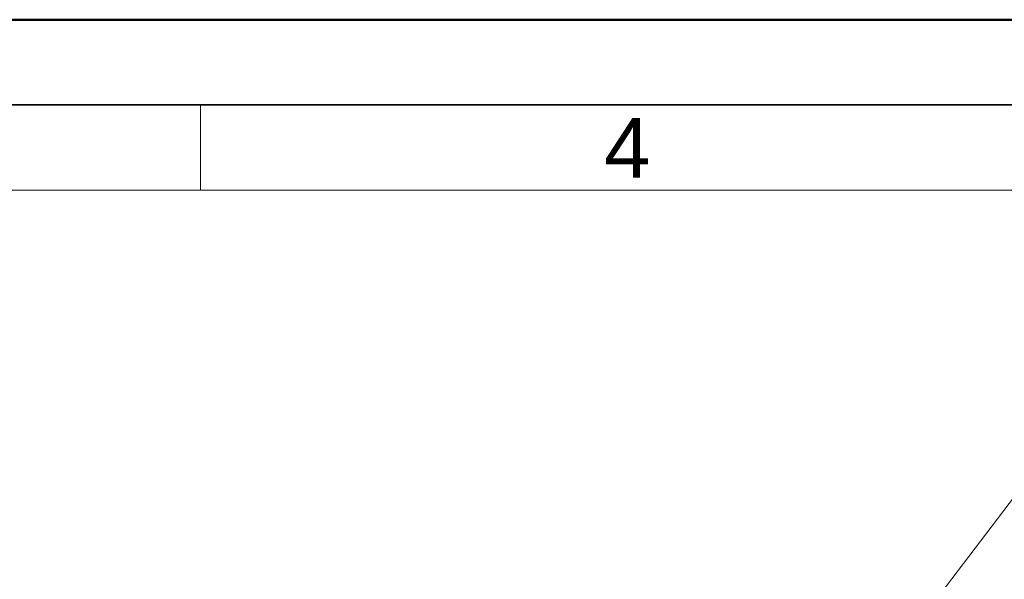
# Model space of a CAD drawing. Header units: millimetres. Extents: x 0 to 420, y 0 to 297.
# Tile 14 of 37: x 150 to 208, y 264 to 297. Entities that reach past the tile are written whole.
import ezdxf

# ---------------------------------------------------------------- set-up
doc = ezdxf.new("R2010")
doc.units = ezdxf.units.MM
doc.layers.get('0').update_dxf_attribs({"lineweight": 25})
doc.layers.add('001', color=7, linetype='Continuous', lineweight=50)
doc.layers.add('Symbol (ISO)', color=7, linetype='Continuous', lineweight=18)
doc.layers.add('Symbole(DIN)', color=3, linetype='Continuous', lineweight=25, true_color=0x00ff00)
doc.styles.add('Aktuell-DIN', font='arial.ttf')
doc.styles.add('Notiztext (DIN)', font='isocpeur.ttf')
doc.dimstyles.new('Standard - Methode 2a (DIN)$7', dxfattribs={"dimtxt": 3.5, "dimasz": 2.5, "dimexe": 3.175, "dimexo": 0.8, "dimgap": 0.8, "dimtad": 1, "dimtih": 1, "dimtoh": 1, "dimrnd": 1e-08, "dimtxsty": 'Notiztext (DIN)', "dimcen": 0.09, "dimdle": 10, "dimclrd": 256, "dimclre": 256, "dimclrt": 256, "dimazin": 2, "dimtfac": 1, "dimtmove": 0, "dimatfit": 3, "dimfxl": 1, "dimtolj": 1, "dimlwd": -1, "dimlwe": -1, "dimarcsym": 0})

# ---------------------------------------------------------------- blocks, each defined once
blk = doc.blocks.new('Ränder Basler-A3')
at = {"layer": '001'}
blk.add_line((0, 297), (420, 297), dxfattribs=at)
at = {"layer": '001', "color": 7, "linetype": 'Continuous', "lineweight": 35}
blk.add_line((5, 292), (415, 292), dxfattribs=at)
at = {"layer": '001', "color": 7, "linetype": 'Continuous', "lineweight": 18}
for p, q in [((161, 292), (161, 287)), ((10, 287), (410, 287))]:
    blk.add_line(p, q, dxfattribs=at)
at = {"layer": 'Symbole(DIN)', "color": 250, "true_color": 0x3f3f3f, "insert": (184.684, 289.477), "char_height": 3.5, "attachment_point": 4, "style": 'Aktuell-DIN'}
blk.add_mtext('\\fArial|b0|i0;4', dxfattribs=at)

msp = doc.modelspace()

# ---------------------------------------------------------------- block references
msp.add_blockref('Ränder Basler-A3', (0, 0))

# ---------------------------------------------------------------- leaders
at = {"layer": 'Symbol (ISO)', "annotation_type": 0, "has_hookline": 1, "hookline_direction": 0, "text_width": 29.925}
msp.add_leader([(198.178, 255.112), (212.203, 273.558), (214.703, 273.558)], dimstyle='Standard - Methode 2a (DIN)$7', override={"dimgap": 0, "dimtad": 1}, dxfattribs=at)

doc.saveas('drawing.dxf')
